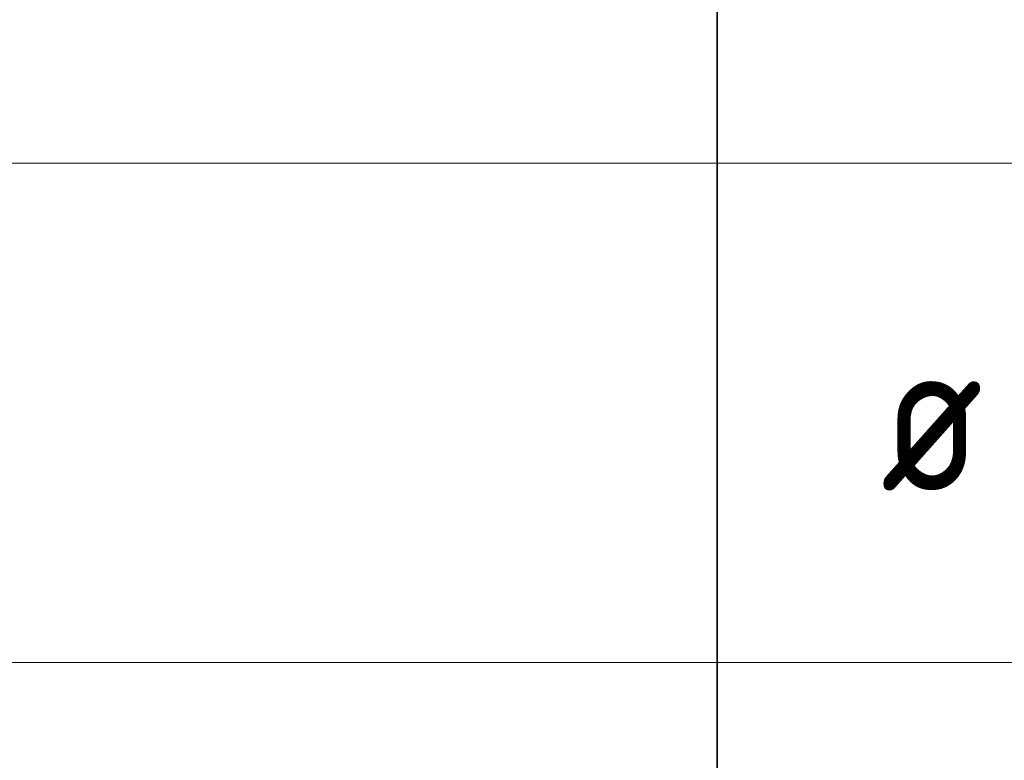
# Model space of a CAD drawing. Header units: metres. Extents: x -38 to 107, y -15 to 21.
# Tile 73 of 254: x 74.3 to 75.88, y 2.72 to 3.9. Entities that reach past the tile are written whole.
import ezdxf

# ---------------------------------------------------------------- set-up
doc = ezdxf.new("R2010")
doc.units = ezdxf.units.M
doc.layers.add('XR$5$Текст_ примечание', color=7, linetype='Continuous', lineweight=13)
doc.styles.add('ISOCPEUR', font='txt')

msp = doc.modelspace()

# ---------------------------------------------------------------- linework, layer by layer
at = {"layer": 'XR$5$Текст_ примечание', "color": 7, "linetype": 'Continuous', "lineweight": 35, "transparency": 33554687}
for p, q in [((75.4198, 4.4717), (75.4198, 3.6717)), ((75.4198, 3.6717), (75.4198, 2.8717)), ((75.4198, 2.8717), (75.4198, 2.0717))]:
    msp.add_line(p, q, dxfattribs=at)
at = {"layer": 'XR$5$Текст_ примечание', "color": 7, "linetype": 'Continuous', "lineweight": 13, "transparency": 33554687}
for p, q in [((86.4198, 3.6717), (67.9198, 3.6717)), ((86.4198, 2.8717), (67.9198, 2.8717))]:
    msp.add_line(p, q, dxfattribs=at)

# ---------------------------------------------------------------- texts
at = {"layer": 'XR$5$Текст_ примечание', "color": 7, "linetype": 'Continuous', "lineweight": 35, "transparency": 33554687, "insert": (75.6817, 3.1467), "char_height": 0.25, "width": 0.327205, "attachment_point": 7, "style": 'ISOCPEUR'}
msp.add_mtext('\\W0.82;ø', dxfattribs=at)

doc.saveas('drawing.dxf')
